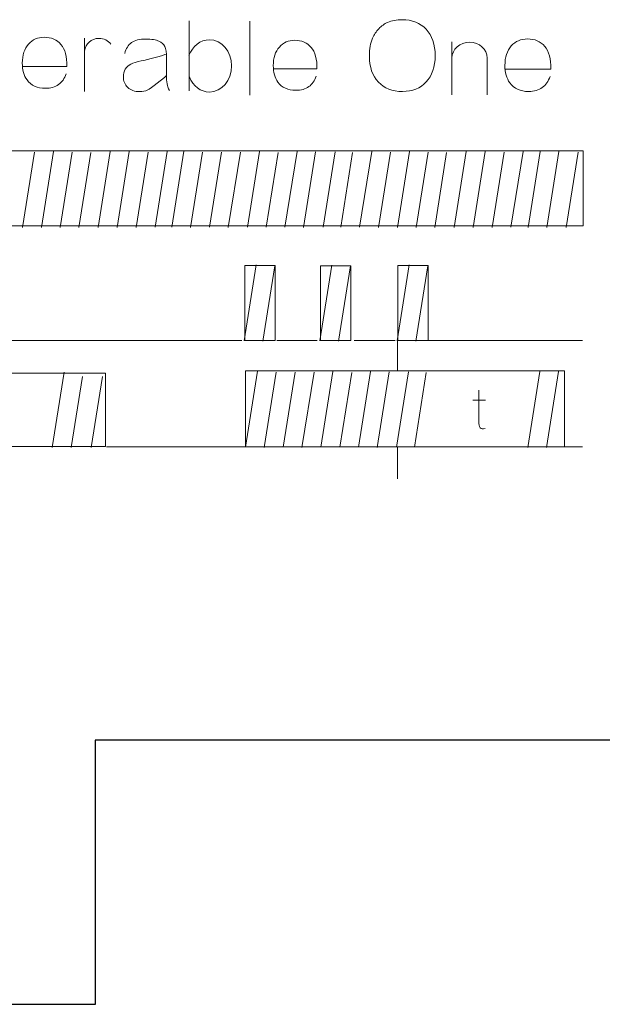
# Model space of a CAD drawing. Header units: millimetres. Extents: x 5 to 192, y 6 to 95.
# Tile 3 of 59: x 31 to 40, y 21 to 36. Entities that reach past the tile are written whole.
import ezdxf

# ---------------------------------------------------------------- set-up
doc = ezdxf.new("R2010")
doc.units = ezdxf.units.MM
doc.header["$MEASUREMENT"] = 0
doc.layers.add('Vrstva 1', color=7, linetype='Continuous')

msp = doc.modelspace()

# ---------------------------------------------------------------- linework, layer by layer
at = {"layer": 'Vrstva 1', "color": 250, "lineweight": 5}
for points in [[(33.561, 34.709), (33.561, 34.709), (33.561, 35.753), (33.561, 35.753)], [(34.47, 35.752), (34.47, 35.752), (34.47, 34.643), (34.47, 34.643)], [(32, 35.498), (32, 35.498), (32, 34.697), (32, 34.697)], [(37.488, 35.442), (37.488, 35.442), (37.488, 34.647), (37.488, 34.647)], [(38.013, 35.208), (38.013, 35.208), (38.013, 34.647), (38.013, 34.647)], [(31.25, 33.793), (31.25, 33.793), (31.072, 32.666), (31.072, 32.666)], [(31.534, 33.801), (31.534, 33.801), (31.355, 32.667), (31.355, 32.667)], [(31.812, 33.793), (31.812, 33.793), (31.634, 32.666), (31.634, 32.666)], [(32.09, 33.788), (32.09, 33.788), (31.912, 32.663), (31.912, 32.663)], [(32.383, 33.801), (32.383, 33.801), (32.204, 32.666), (32.204, 32.666)], [(32.664, 33.801), (32.664, 33.801), (32.484, 32.666), (32.484, 32.666)], [(32.951, 33.793), (32.951, 33.793), (32.772, 32.667), (32.772, 32.667)], [(33.231, 33.801), (33.231, 33.801), (33.052, 32.67), (33.052, 32.67)], [(33.484, 33.805), (33.484, 33.805), (33.303, 32.67), (33.303, 32.67)], [(33.76, 33.793), (33.76, 33.793), (33.582, 32.666), (33.582, 32.666)], [(34.046, 33.793), (34.046, 33.793), (33.867, 32.668), (33.867, 32.668)], [(34.33, 33.793), (34.33, 33.793), (34.145, 32.667), (34.145, 32.667)], [(34.611, 33.801), (34.611, 33.801), (34.431, 32.67), (34.431, 32.67)], [(34.892, 33.788), (34.892, 33.788), (34.714, 32.668), (34.714, 32.668)], [(35.173, 33.801), (35.173, 33.801), (34.993, 32.67), (34.993, 32.67)], [(35.451, 33.797), (35.451, 33.797), (35.271, 32.663), (35.271, 32.663)], [(35.742, 33.797), (35.742, 33.797), (35.563, 32.668), (35.563, 32.668)], [(36.004, 33.788), (36.004, 33.788), (35.827, 32.669), (35.827, 32.669)], [(36.29, 33.801), (36.29, 33.801), (36.106, 32.671), (36.106, 32.671)], [(36.568, 33.793), (36.568, 33.793), (36.39, 32.666), (36.39, 32.666)], [(36.853, 33.801), (36.853, 33.801), (36.673, 32.667), (36.673, 32.667)], [(37.13, 33.793), (37.13, 33.793), (36.952, 32.666), (36.952, 32.666)], [(37.408, 33.788), (37.408, 33.788), (37.23, 32.663), (37.23, 32.663)], [(37.701, 33.801), (37.701, 33.801), (37.522, 32.666), (37.522, 32.666)], [(37.982, 33.801), (37.982, 33.801), (37.803, 32.666), (37.803, 32.666)], [(38.269, 33.793), (38.269, 33.793), (38.091, 32.667), (38.091, 32.667)], [(38.55, 33.801), (38.55, 33.801), (38.37, 32.67), (38.37, 32.67)], [(38.805, 33.801), (38.805, 33.801), (38.625, 32.666), (38.625, 32.666)], [(39.086, 33.801), (39.086, 33.801), (38.906, 32.666), (38.906, 32.666)], [(39.373, 33.793), (39.373, 33.793), (39.194, 32.667), (39.194, 32.667)], [(34.565, 32.105), (34.565, 32.105), (34.385, 30.97), (34.385, 30.97)], [(35.695, 32.104), (35.695, 32.104), (35.515, 30.969), (35.515, 30.969)], [(36.848, 32.105), (36.848, 32.105), (36.668, 30.97), (36.668, 30.97)], [(34.842, 32.093), (34.842, 32.093), (34.663, 30.966), (34.663, 30.966)], [(35.972, 32.091), (35.972, 32.091), (35.793, 30.965), (35.793, 30.965)], [(37.125, 32.093), (37.125, 32.093), (36.946, 30.966), (36.946, 30.966)], [(27.949, 30.976), (27.949, 30.976), (34.347, 30.976), (34.347, 30.976)], [(34.872, 30.976), (34.872, 30.976), (35.476, 30.976), (35.476, 30.976)], [(36.025, 30.976), (36.025, 30.976), (36.641, 30.976), (36.641, 30.976)], [(36.674, 30.965), (36.674, 30.965), (36.674, 30.524), (36.674, 30.524)], [(37.138, 30.976), (37.138, 30.976), (39.44, 30.976), (39.44, 30.976)], [(31.694, 30.504), (31.694, 30.504), (31.516, 29.377), (31.516, 29.377)], [(34.582, 30.516), (34.582, 30.516), (34.402, 29.381), (34.402, 29.381)], [(34.859, 30.504), (34.859, 30.504), (34.68, 29.377), (34.68, 29.377)], [(35.144, 30.504), (35.144, 30.504), (34.966, 29.379), (34.966, 29.379)], [(35.429, 30.504), (35.429, 30.504), (35.244, 29.378), (35.244, 29.378)], [(35.709, 30.512), (35.709, 30.512), (35.53, 29.381), (35.53, 29.381)], [(35.99, 30.499), (35.99, 30.499), (35.813, 29.379), (35.813, 29.379)], [(36.271, 30.512), (36.271, 30.512), (36.092, 29.381), (36.092, 29.381)], [(36.549, 30.508), (36.549, 30.508), (36.369, 29.374), (36.369, 29.374)], [(36.841, 30.508), (36.841, 30.508), (36.661, 29.379), (36.661, 29.379)], [(37.103, 30.499), (37.103, 30.499), (36.926, 29.38), (36.926, 29.38)], [(38.8, 30.512), (38.8, 30.512), (38.621, 29.377), (38.621, 29.377)], [(39.081, 30.512), (39.081, 30.512), (38.902, 29.377), (38.902, 29.377)], [(31.967, 30.435), (31.967, 30.435), (31.799, 29.378), (31.799, 29.378)], [(32.267, 30.435), (32.267, 30.435), (32.099, 29.378), (32.099, 29.378)], [(37.8, 30.085), (37.8, 30.085), (37.989, 30.085), (37.989, 30.085)], [(32.326, 29.386), (32.326, 29.386), (34.401, 29.386), (34.401, 29.386)], [(36.674, 29.39), (36.674, 29.39), (36.674, 28.905), (36.674, 28.905)], [(39.168, 29.386), (39.168, 29.386), (39.44, 29.386), (39.44, 29.386)]]:
    msp.add_open_spline(points, degree=3, dxfattribs=at)
for points, knots in [([(36.255, 35.229), (36.255, 35.335), (36.27, 35.424), (36.301, 35.496), (36.301, 35.496), (36.324, 35.548), (36.355, 35.596), (36.395, 35.638), (36.395, 35.638), (36.435, 35.68), (36.479, 35.711), (36.526, 35.731), (36.526, 35.731), (36.589, 35.759), (36.662, 35.772), (36.744, 35.772), (36.744, 35.772), (36.894, 35.772), (37.013, 35.725), (37.103, 35.63), (37.103, 35.63), (37.192, 35.535), (37.237, 35.403), (37.237, 35.234), (37.237, 35.234), (37.237, 35.067), (37.192, 34.936), (37.103, 34.841), (37.103, 34.841), (37.015, 34.747), (36.896, 34.699), (36.747, 34.699), (36.747, 34.699), (36.597, 34.699), (36.477, 34.746), (36.388, 34.84), (36.388, 34.84), (36.299, 34.935), (36.255, 35.064), (36.255, 35.229)], [0, 0, 0, 0, 0.1, 0.1, 0.1, 0.1, 0.2, 0.2, 0.2, 0.2, 0.3, 0.3, 0.3, 0.3, 0.4, 0.4, 0.4, 0.4, 0.5, 0.5, 0.5, 0.5, 0.6, 0.6, 0.6, 0.6, 0.7, 0.7, 0.7, 0.7, 0.8, 0.8, 0.8, 0.8, 0.9, 0.9, 0.9, 0.9, 1, 1, 1, 1]), ([(31.724, 34.963), (31.7, 34.893), (31.662, 34.839), (31.609, 34.802), (31.609, 34.802), (31.557, 34.765), (31.492, 34.747), (31.414, 34.747), (31.414, 34.747), (31.29, 34.747), (31.198, 34.788), (31.139, 34.871), (31.139, 34.871), (31.092, 34.938), (31.068, 35.022), (31.068, 35.123), (31.068, 35.123), (31.068, 35.244), (31.099, 35.339), (31.161, 35.407), (31.161, 35.407), (31.222, 35.476), (31.301, 35.51), (31.395, 35.51), (31.395, 35.51), (31.501, 35.51), (31.585, 35.474), (31.646, 35.402), (31.646, 35.402), (31.707, 35.331), (31.737, 35.221), (31.734, 35.073), (31.734, 35.073), (31.734, 35.073), (31.069, 35.073), (31.069, 35.073)], [0, 0, 0, 0, 0.111111, 0.111111, 0.111111, 0.111111, 0.222222, 0.222222, 0.222222, 0.222222, 0.333333, 0.333333, 0.333333, 0.333333, 0.444444, 0.444444, 0.444444, 0.444444, 0.555556, 0.555556, 0.555556, 0.555556, 0.666667, 0.666667, 0.666667, 0.666667, 0.777778, 0.777778, 0.777778, 0.777778, 0.888889, 0.888889, 0.888889, 0.888889, 1, 1, 1, 1]), ([(31.998, 35.305), (32.008, 35.411), (32.102, 35.493), (32.214, 35.493), (32.214, 35.493), (32.285, 35.493), (32.352, 35.46), (32.392, 35.405)], [0, 0, 0, 0, 0.5, 0.5, 0.5, 0.5, 1, 1, 1, 1]), ([(32.598, 35.269), (32.618, 35.342), (32.652, 35.395), (32.7, 35.43), (32.7, 35.43), (32.748, 35.465), (32.82, 35.483), (32.915, 35.483), (32.915, 35.483), (33.002, 35.483), (33.067, 35.472), (33.109, 35.451), (33.109, 35.451), (33.151, 35.43), (33.181, 35.404), (33.198, 35.371), (33.198, 35.371), (33.216, 35.339), (33.224, 35.28), (33.224, 35.193), (33.224, 35.193), (33.224, 35.193), (33.222, 34.961), (33.222, 34.961), (33.222, 34.961), (33.222, 34.895), (33.225, 34.846), (33.232, 34.815), (33.232, 34.815), (33.238, 34.783), (33.249, 34.75), (33.266, 34.714)], [0, 0, 0, 0, 0.125, 0.125, 0.125, 0.125, 0.25, 0.25, 0.25, 0.25, 0.375, 0.375, 0.375, 0.375, 0.5, 0.5, 0.5, 0.5, 0.625, 0.625, 0.625, 0.625, 0.75, 0.75, 0.75, 0.75, 0.875, 0.875, 0.875, 0.875, 1, 1, 1, 1]), ([(38.954, 34.923), (38.929, 34.85), (38.89, 34.794), (38.837, 34.757), (38.837, 34.757), (38.783, 34.718), (38.716, 34.699), (38.635, 34.699), (38.635, 34.699), (38.508, 34.699), (38.413, 34.742), (38.352, 34.828), (38.352, 34.828), (38.304, 34.896), (38.279, 34.982), (38.279, 35.087), (38.279, 35.087), (38.279, 35.211), (38.311, 35.309), (38.375, 35.38), (38.375, 35.38), (38.438, 35.45), (38.519, 35.485), (38.616, 35.485), (38.616, 35.485), (38.725, 35.485), (38.811, 35.448), (38.874, 35.374), (38.874, 35.374), (38.937, 35.3), (38.967, 35.187), (38.965, 35.035), (38.965, 35.035), (38.965, 35.035), (38.281, 35.035), (38.281, 35.035)], [0, 0, 0, 0, 0.111111, 0.111111, 0.111111, 0.111111, 0.222222, 0.222222, 0.222222, 0.222222, 0.333333, 0.333333, 0.333333, 0.333333, 0.444444, 0.444444, 0.444444, 0.444444, 0.555556, 0.555556, 0.555556, 0.555556, 0.666667, 0.666667, 0.666667, 0.666667, 0.777778, 0.777778, 0.777778, 0.777778, 0.888889, 0.888889, 0.888889, 0.888889, 1, 1, 1, 1]), ([(33.564, 34.917), (33.619, 34.779), (33.736, 34.691), (33.864, 34.691), (33.864, 34.691), (34.047, 34.691), (34.195, 34.866), (34.195, 35.082), (34.195, 35.082), (34.195, 35.298), (34.047, 35.473), (33.864, 35.473), (33.864, 35.473), (33.731, 35.473), (33.611, 35.379), (33.559, 35.235)], [0, 0, 0, 0, 0.25, 0.25, 0.25, 0.25, 0.5, 0.5, 0.5, 0.5, 0.75, 0.75, 0.75, 0.75, 1, 1, 1, 1]), ([(35.461, 34.929), (35.437, 34.86), (35.4, 34.807), (35.349, 34.771), (35.349, 34.771), (35.298, 34.735), (35.234, 34.717), (35.157, 34.717), (35.157, 34.717), (35.035, 34.717), (34.946, 34.757), (34.887, 34.839), (34.887, 34.839), (34.841, 34.904), (34.818, 34.986), (34.818, 35.085), (34.818, 35.085), (34.818, 35.204), (34.848, 35.297), (34.909, 35.364), (34.909, 35.364), (34.969, 35.431), (35.046, 35.465), (35.138, 35.465), (35.138, 35.465), (35.242, 35.465), (35.324, 35.43), (35.385, 35.359), (35.385, 35.359), (35.445, 35.289), (35.473, 35.181), (35.471, 35.036), (35.471, 35.036), (35.471, 35.036), (34.819, 35.036), (34.819, 35.036)], [0, 0, 0, 0, 0.111111, 0.111111, 0.111111, 0.111111, 0.222222, 0.222222, 0.222222, 0.222222, 0.333333, 0.333333, 0.333333, 0.333333, 0.444444, 0.444444, 0.444444, 0.444444, 0.555556, 0.555556, 0.555556, 0.555556, 0.666667, 0.666667, 0.666667, 0.666667, 0.777778, 0.777778, 0.777778, 0.777778, 0.888889, 0.888889, 0.888889, 0.888889, 1, 1, 1, 1]), ([(37.488, 35.199), (37.488, 35.33), (37.606, 35.435), (37.751, 35.435), (37.751, 35.435), (37.896, 35.435), (38.013, 35.33), (38.013, 35.199)], [0, 0, 0, 0, 0.5, 0.5, 0.5, 0.5, 1, 1, 1, 1]), ([(33.22, 34.933), (33.187, 34.9), (32.98, 34.738), (32.942, 34.722), (32.942, 34.722), (32.905, 34.705), (32.864, 34.697), (32.822, 34.697), (32.822, 34.697), (32.746, 34.697), (32.686, 34.718), (32.643, 34.76), (32.643, 34.76), (32.599, 34.802), (32.578, 34.855), (32.578, 34.919), (32.578, 34.919), (32.578, 34.962), (32.588, 34.999), (32.607, 35.033), (32.607, 35.033), (32.627, 35.066), (32.655, 35.092), (32.691, 35.109), (32.691, 35.109), (32.726, 35.127), (32.778, 35.142), (32.845, 35.156), (32.845, 35.156), (32.936, 35.173), (33.187, 35.243), (33.222, 35.258)], [0, 0, 0, 0, 0.125, 0.125, 0.125, 0.125, 0.25, 0.25, 0.25, 0.25, 0.375, 0.375, 0.375, 0.375, 0.5, 0.5, 0.5, 0.5, 0.625, 0.625, 0.625, 0.625, 0.75, 0.75, 0.75, 0.75, 0.875, 0.875, 0.875, 0.875, 1, 1, 1, 1]), ([(27.977, 32.691), (27.977, 32.691), (39.446, 32.691), (39.446, 32.691), (39.446, 32.691), (39.446, 32.691), (39.446, 33.81), (39.446, 33.81), (39.446, 33.81), (39.446, 33.81), (27.977, 33.81), (27.977, 33.81), (27.977, 33.81), (27.977, 33.81), (27.977, 32.691), (27.977, 32.691)], [0, 0, 0, 0, 0.25, 0.25, 0.25, 0.25, 0.5, 0.5, 0.5, 0.5, 0.75, 0.75, 0.75, 0.75, 1, 1, 1, 1]), ([(34.394, 30.976), (34.394, 30.976), (34.848, 30.976), (34.848, 30.976), (34.848, 30.976), (34.848, 30.976), (34.848, 32.095), (34.848, 32.095), (34.848, 32.095), (34.848, 32.095), (34.394, 32.095), (34.394, 32.095), (34.394, 32.095), (34.394, 32.095), (34.394, 30.976), (34.394, 30.976)], [0, 0, 0, 0, 0.25, 0.25, 0.25, 0.25, 0.5, 0.5, 0.5, 0.5, 0.75, 0.75, 0.75, 0.75, 1, 1, 1, 1]), ([(35.524, 30.975), (35.524, 30.975), (35.978, 30.975), (35.978, 30.975), (35.978, 30.975), (35.978, 30.975), (35.978, 32.094), (35.978, 32.094), (35.978, 32.094), (35.978, 32.094), (35.524, 32.094), (35.524, 32.094), (35.524, 32.094), (35.524, 32.094), (35.524, 30.975), (35.524, 30.975)], [0, 0, 0, 0, 0.25, 0.25, 0.25, 0.25, 0.5, 0.5, 0.5, 0.5, 0.75, 0.75, 0.75, 0.75, 1, 1, 1, 1]), ([(36.677, 30.976), (36.677, 30.976), (37.132, 30.976), (37.132, 30.976), (37.132, 30.976), (37.132, 30.976), (37.132, 32.095), (37.132, 32.095), (37.132, 32.095), (37.132, 32.095), (36.677, 32.095), (36.677, 32.095), (36.677, 32.095), (36.677, 32.095), (36.677, 30.976), (36.677, 30.976)], [0, 0, 0, 0, 0.25, 0.25, 0.25, 0.25, 0.5, 0.5, 0.5, 0.5, 0.75, 0.75, 0.75, 0.75, 1, 1, 1, 1]), ([(32.309, 30.489), (32.309, 30.489), (29.334, 30.489), (29.334, 30.489), (29.334, 30.489), (29.334, 30.489), (29.334, 29.389), (29.334, 29.389), (29.334, 29.389), (29.334, 29.389), (32.309, 29.389), (32.309, 29.389), (32.309, 29.389), (32.309, 29.389), (32.309, 30.489), (32.309, 30.489)], [0, 0, 0, 0, 0.25, 0.25, 0.25, 0.25, 0.5, 0.5, 0.5, 0.5, 0.75, 0.75, 0.75, 0.75, 1, 1, 1, 1]), ([(34.403, 30.52), (34.403, 30.52), (39.168, 30.52), (39.168, 30.52), (39.168, 30.52), (39.168, 30.52), (39.168, 29.384), (39.168, 29.384), (39.168, 29.384), (39.168, 29.384), (34.403, 29.384), (34.403, 29.384), (34.403, 29.384), (34.403, 29.384), (34.403, 30.52), (34.403, 30.52)], [0, 0, 0, 0, 0.25, 0.25, 0.25, 0.25, 0.5, 0.5, 0.5, 0.5, 0.75, 0.75, 0.75, 0.75, 1, 1, 1, 1]), ([(37.888, 30.231), (37.888, 30.231), (37.888, 29.765), (37.888, 29.765), (37.888, 29.765), (37.888, 29.68), (37.916, 29.633), (37.986, 29.662)], [0, 0, 0, 0, 0.5, 0.5, 0.5, 0.5, 1, 1, 1, 1])]:
    msp.add_open_spline(points, degree=3, knots=knots, dxfattribs=at)
at = {"layer": 'Vrstva 1', "lineweight": 25}
for points in [[(67.326, 24.999), (67.326, 24.999), (32.155, 24.999), (32.155, 24.999)], [(32.155, 24.999), (32.155, 24.999), (32.155, 21.05), (32.155, 21.05)], [(32.155, 21.05), (32.155, 21.05), (10.142, 21.05), (10.142, 21.05)]]:
    msp.add_open_spline(points, degree=3, dxfattribs=at)

doc.saveas('drawing.dxf')
